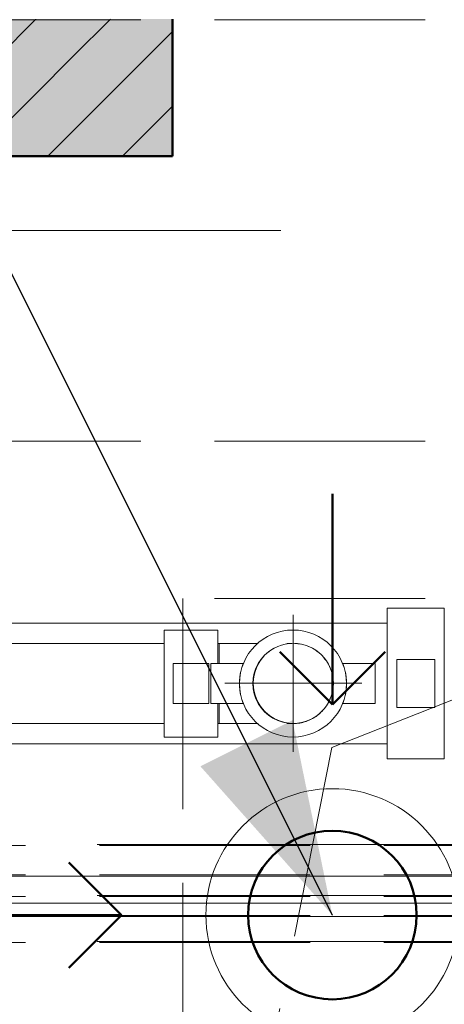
# Model space of a CAD drawing. Header units: centimetres. Extents: x -996 to 7161, y -1849 to 2591.
# Tile 25 of 49: x 1833 to 1873, y -302 to -209. Entities that reach past the tile are written whole.
import ezdxf
from ezdxf.enums import TextEntityAlignment as Align

# ---------------------------------------------------------------- set-up
doc = ezdxf.new("R2010")
doc.units = ezdxf.units.CM
doc.header["$LTSCALE"] = 0.1
doc.header["$MEASUREMENT"] = 0
for name, pattern in [('Krawędzie ukryte', [270, 200, -70]), ('Kropki i Kreski', [720, 360, -180, 0, -180]), ('Przerywana podwójnie', [1093.611073, 529.166651, -211.666656, 141.111112, -211.666656])]:
    doc.linetypes.add(name, pattern=pattern)
for name, color, linetype in [('2_instalacje pompownia.ISTN', 7, 'Continuous'), ('2_ściany wewnętrzne.ISTN', 7, 'Continuous'), ('2_ściany zewnętrzne.ISTN', 7, 'Continuous'), ('3_linii 2D .K_IR', 7, 'Continuous'), ('3_opisy.K_IR', 7, 'Continuous'), ('3_pompownia.K_IR', 7, 'Continuous'), ('3_wentylacja.K_IR', 7, 'Continuous'), ('4_osie.ISTN', 7, 'Continuous'), ('5_opisy.K_IR', 7, 'Continuous')]:
    doc.layers.add(name, color=color, linetype=linetype)
doc.styles.add('GENERATED_STYLE_1', font='txt')
doc.dimstyles.new('GENERATED_STYLE__5', dxfattribs={"dimtxt": 0.18, "dimasz": 18.24, "dimexe": 0.18, "dimexo": 0.0625, "dimgap": 0.09, "dimtad": 0, "dimtih": 1, "dimtoh": 1, "dimdec": 4, "dimzin": 0, "dimdsep": 46, "dimcen": 0.09, "dimadec": 0, "dimazin": 0, "dimtfac": 1, "dimtdec": 4, "dimtmove": 0, "dimatfit": 3, "dimldrblk": 'ARROWHEAD_5', "dimfxl": 1, "dimtolj": 1, "dimtzin": 0, "dimarcsym": 0})
pattern_1 = [(45, (0, 0), (-3.535534, 3.535534), [])]

# ---------------------------------------------------------------- blocks, each defined once
blk = doc.blocks.new('Ściana_14_1', base_point=(1398.318, -221.858))
at = {"layer": '2_ściany wewnętrzne.ISTN', "linetype": 'Continuous', "lineweight": 0, "true_color": 0xffaaaa}
for points in [[(1398.318, -208.912), (1398.634, -208.912), (1398.634, -221.858), (1834.634, -221.858), (1834.634, -208.858), (1398.318, -208.858)], [(1834.634, -221.858), (1847.634, -221.858), (1834.634, -208.858)], [(1847.634, -208.858), (1834.634, -208.858), (1847.634, -221.858)]]:
    blk.add_hatch(color=21, dxfattribs=at).paths.add_polyline_path(points)
h = blk.add_hatch(dxfattribs=at)
h.set_pattern_fill('Bloczki_ceramiczne_0001', color=21, style=0, pattern_type=2)
h.set_pattern_definition(pattern_1)
h.paths.add_polyline_path([(1398.318, -208.912), (1398.634, -208.912), (1398.634, -221.858), (1834.634, -221.858), (1834.634, -208.858), (1398.318, -208.858)])
h = blk.add_hatch(dxfattribs=at)
h.set_pattern_fill('Bloczki_ceramiczne_0001', color=21, style=0, pattern_type=2)
h.set_pattern_definition(pattern_1)
h.paths.add_polyline_path([(1834.634, -221.858), (1847.634, -221.858), (1834.634, -208.858)])
h = blk.add_hatch(dxfattribs=at)
h.set_pattern_fill('Bloczki_ceramiczne_0001', color=21, style=0, pattern_type=2)
h.set_pattern_definition(pattern_1)
h.paths.add_polyline_path([(1847.634, -208.858), (1834.634, -208.858), (1847.634, -221.858)])
at = {"layer": '2_ściany wewnętrzne.ISTN', "color": 8, "linetype": 'Continuous', "lineweight": 50, "flags": 128}
blk.add_lwpolyline([(1398.634, -221.858), (1847.634, -221.858)], dxfattribs=at)
at = {"layer": '2_ściany zewnętrzne.ISTN', "color": 8, "linetype": 'Continuous', "lineweight": 50, "flags": 128}
blk.add_lwpolyline([(1847.634, -221.858), (1847.634, -208.858)], dxfattribs=at)
blk = doc.blocks.new('Standardowy znacznik osi[8]_1', base_point=(3832.515, -228.912))
at = {"layer": '4_osie.ISTN', "color": 252, "linetype": 'Kropki i Kreski', "lineweight": 0}
blk.add_line((3732.515, -228.912), (-339.901, -228.912), dxfattribs=at)
at = {"layer": '4_osie.ISTN', "color": 252, "lineweight": 0, "style": 'GENERATED_STYLE_1'}
for tag, p in [('AC_MarkerText_1_1', (-479.901, -226.911)), ('AC_MarkerText_1_0', (3872.515, -226.911))]:
    blk.add_attdef(tag, text='', height=35, rotation=360, dxfattribs=at).set_placement(p, align=Align.MIDDLE_CENTER)
blk = doc.blocks.new('Rura 22[12]_1', base_point=(2103.697, -301.923))
at = {"layer": '2_instalacje pompownia.ISTN', "color": 252, "linetype": 'Przerywana podwójnie', "lineweight": 15}
blk.add_line((1293.697, -296.423), (2103.697, -296.423), dxfattribs=at)
at = {"layer": '2_instalacje pompownia.ISTN', "color": 252, "linetype": 'Krawędzie ukryte', "lineweight": 15}
blk.add_line((2103.697, -296.523), (1293.697, -296.523), dxfattribs=at)
blk = doc.blocks.new('Rura 22[16]_1', base_point=(2103.697, -293.044))
at = {"layer": '2_instalacje pompownia.ISTN', "color": 252, "linetype": 'Przerywana podwójnie', "lineweight": 15}
for p, q in [((1293.697, -292.044), (2103.697, -292.044)), ((2103.697, -294.044), (1293.697, -294.044))]:
    blk.add_line(p, q, dxfattribs=at)
at = {"layer": '2_instalacje pompownia.ISTN', "color": 252, "linetype": 'Krawędzie ukryte', "lineweight": 15}
for p, q in [((2103.697, -292.144), (1293.697, -292.144)), ((2103.697, -293.944), (1293.697, -293.944))]:
    blk.add_line(p, q, dxfattribs=at)
blk = doc.blocks.new('Rura 22[17]_1', base_point=(2103.697, -288.704))
at = {"layer": '2_instalacje pompownia.ISTN', "color": 252, "linetype": 'Przerywana podwójnie', "lineweight": 15}
for p, q in [((1293.697, -287.204), (2103.697, -287.204)), ((2103.697, -290.204), (1293.697, -290.204))]:
    blk.add_line(p, q, dxfattribs=at)
at = {"layer": '2_instalacje pompownia.ISTN', "color": 252, "linetype": 'Krawędzie ukryte', "lineweight": 15}
for p, q in [((2103.697, -287.304), (1293.697, -287.304)), ((2103.697, -290.104), (1293.697, -290.104))]:
    blk.add_line(p, q, dxfattribs=at)
blk = doc.blocks.new('Polilinia_4_1', base_point=(1862.813, -253.912))
at = {"layer": '5_opisy.K_IR', "color": 92, "linetype": 'Continuous', "lineweight": 50, "true_color": 0x00c600}
for q in [(1857.813, -268.912), (1867.813, -268.912)]:
    blk.add_line((1862.813, -273.912), q, dxfattribs=at)
at = {"layer": '5_opisy.K_IR', "color": 92, "linetype": 'Continuous', "lineweight": 50, "true_color": 0x00c600, "flags": 128}
blk.add_lwpolyline([(1862.813, -253.912), (1862.813, -273.912)], dxfattribs=at)
blk = doc.blocks.new('Polilinia_6_1', base_point=(1822.813, -293.912))
at = {"layer": '5_opisy.K_IR', "color": 92, "linetype": 'Continuous', "lineweight": 50, "true_color": 0x00c600}
for q in [(1837.813, -288.912), (1837.813, -298.912)]:
    blk.add_line((1842.813, -293.912), q, dxfattribs=at)
at = {"layer": '5_opisy.K_IR', "color": 92, "linetype": 'Continuous', "lineweight": 50, "true_color": 0x00c600, "flags": 128}
blk.add_lwpolyline([(1822.813, -293.912), (1842.813, -293.912)], dxfattribs=at)
blk = doc.blocks.new('ARROWHEAD_5')
at = {"linetype": 'Continuous', "lineweight": 0}
blk.add_hatch(color=0, dxfattribs=at).paths.add_polyline_path([(-1, 0.2679), (0, 0), (-1, -0.2679)])
at = {"color": 0, "linetype": 'Continuous', "lineweight": 0}
blk.add_line((0, 0), (-1, 0), dxfattribs=at)

msp = doc.modelspace()

# ---------------------------------------------------------------- linework, layer by layer
at = {"layer": '3_linii 2D .K_IR', "color": 7, "linetype": 'Krawędzie ukryte', "lineweight": 15}
msp.add_lwpolyline([(1898.634, -263.858), (1848.634, -263.858), (1848.634, -348.858), (1898.634, -348.858)], close=True, dxfattribs=at)
msp.add_lwpolyline([(1848.634, -348.858), (1862.776, -278), (1898.634, -263.858)], dxfattribs=at)
at = {"layer": '3_opisy.K_IR', "color": 252, "linetype": 'Krawędzie ukryte', "lineweight": 15}
for points in [[(3518.634, -208.912), (858.634, -208.912)], [(3518.634, -248.912), (858.634, -248.912)]]:
    msp.add_lwpolyline(points, dxfattribs=at)
at = {"layer": '3_pompownia.K_IR', "color": 7, "linetype": 'Continuous', "lineweight": 0}
for p, q in [((1859.104, -278.408), (1859.104, -265.408)), ((1873.423, -264.776), (1868.013, -264.776)), ((1868.013, -264.776), (1868.013, -271.926)), ((1873.423, -271.926), (1873.423, -264.776)), ((1868.013, -266.211), (1808.351, -266.211)), ((1851.938, -266.849), (1846.858, -266.849)), ((1846.858, -266.849), (1846.858, -271.929)), ((1851.938, -270.007), (1851.938, -266.849)), ((1846.858, -268.124), (1737.303, -268.124)), ((1852.065, -268.119), (1851.938, -268.119)), ((1852.065, -270.024), (1852.065, -268.119)), ((1852.065, -268.119), (1852.065, -270.024)), ((1847.705, -270.024), (1847.705, -273.834)), ((1851.092, -270.024), (1847.705, -270.024)), ((1851.092, -273.834), (1851.092, -270.024)), ((1851.291, -270.024), (1851.291, -273.834)), ((1852.984, -270.024), (1851.291, -270.024)), ((1852.984, -270.024), (1854.367, -270.024)), ((1863.785, -270.024), (1865.168, -270.024)), ((1866.861, -270.024), (1865.168, -270.024)), ((1866.861, -273.834), (1866.861, -270.024)), ((1868.915, -269.64), (1868.915, -274.212)), ((1872.522, -269.64), (1868.915, -269.64)), ((1872.522, -274.212), (1872.522, -269.64)), ((1862.533, -270.329), (1862.569, -270.407)), ((1862.627, -270.548), (1862.651, -270.615)), ((1846.858, -271.929), (1846.858, -277.009)), ((1852.604, -271.908), (1865.604, -271.908)), ((1859.104, -271.908), (1859.076, -271.929)), ((1868.013, -271.926), (1868.013, -279.076)), ((1873.423, -279.076), (1873.423, -271.926)), ((1847.705, -273.834), (1851.092, -273.834)), ((1851.291, -273.834), (1852.984, -273.834)), ((1851.938, -277.009), (1851.938, -273.85)), ((1852.065, -275.739), (1852.065, -273.834)), ((1852.065, -273.834), (1852.065, -275.739)), ((1854.367, -273.834), (1852.984, -273.834)), ((1865.168, -273.834), (1863.785, -273.834)), ((1865.168, -273.834), (1866.861, -273.834)), ((1868.915, -274.212), (1872.522, -274.212)), ((1737.303, -275.734), (1846.858, -275.734)), ((1851.938, -275.739), (1852.065, -275.739)), ((1846.858, -277.009), (1851.938, -277.009)), ((1808.351, -277.641), (1868.013, -277.641)), ((1868.013, -279.076), (1873.423, -279.076)), ((2038.109, -292.789), (1521.102, -292.789))]:
    msp.add_line(p, q, dxfattribs=at)
at = {"layer": '3_pompownia.K_IR', "color": 7, "linetype": 'Continuous', "lineweight": 0, "flags": 128}
for points in [[(1852.065, -268.119), (1852.346, -268.119), (1852.626, -268.119), (1852.905, -268.119), (1853.182, -268.119), (1853.458, -268.119), (1853.732, -268.119), (1854.003, -268.119), (1854.271, -268.119), (1854.535, -268.119), (1854.795, -268.119), (1855.051, -268.119), (1855.303, -268.119), (1855.549, -268.119), (1855.768, -268.119)], [(1858.493, -268.119), (1858.599, -268.119), (1858.696, -268.119), (1858.781, -268.119), (1858.856, -268.119), (1858.921, -268.119), (1858.974, -268.119)], [(1859.257, -268.123), (1859.38, -268.131), (1859.532, -268.146), (1859.683, -268.167), (1859.833, -268.195)], [(1860.311, -268.325), (1860.418, -268.363), (1860.559, -268.419), (1860.699, -268.481)], [(1861.258, -268.806), (1861.351, -268.873), (1861.472, -268.966)], [(1862.012, -269.501), (1862.107, -269.62), (1862.179, -269.719)], [(1862.817, -271.214), (1862.83, -271.281), (1862.853, -271.432), (1862.87, -271.583), (1862.875, -271.651)], [(1862.88, -272.127), (1862.874, -272.233), (1862.858, -272.385), (1862.837, -272.536), (1862.81, -272.685)], [(1862.722, -273.03), (1862.692, -273.127), (1862.642, -273.271), (1862.585, -273.412), (1862.523, -273.551), (1862.455, -273.688)], [(1862.352, -273.872), (1862.304, -273.952), (1862.22, -274.08), (1862.132, -274.204), (1862.038, -274.324), (1861.94, -274.441), (1861.837, -274.553), (1861.73, -274.662), (1861.619, -274.766), (1861.503, -274.865), (1861.384, -274.96), (1861.261, -275.05), (1861.134, -275.135), (1861.005, -275.214), (1860.872, -275.289), (1860.736, -275.358), (1860.597, -275.422), (1860.456, -275.48), (1860.313, -275.532), (1860.168, -275.579), (1860.021, -275.619), (1859.873, -275.654), (1859.723, -275.683), (1859.573, -275.706), (1859.421, -275.723), (1859.269, -275.734), (1859.117, -275.738), (1859.076, -275.739)], [(1855.768, -275.739), (1855.614, -275.739), (1855.37, -275.739), (1855.12, -275.739), (1854.865, -275.739), (1854.606, -275.739), (1854.342, -275.739), (1854.075, -275.739), (1853.805, -275.739), (1853.532, -275.739), (1853.257, -275.739), (1852.98, -275.739), (1852.701, -275.739), (1852.421, -275.739), (1852.141, -275.739), (1852.065, -275.739)], [(1859.076, -275.739), (1859.07, -275.739), (1859.053, -275.739), (1859.025, -275.739), (1858.986, -275.739), (1858.936, -275.739), (1858.875, -275.739), (1858.803, -275.739), (1858.72, -275.739), (1858.626, -275.739), (1858.522, -275.739)]]:
    msp.add_lwpolyline(points, dxfattribs=at)
at = {"layer": '3_pompownia.K_IR', "color": 7, "linetype": 'Continuous', "lineweight": 0}
for centre, radius, start, end in [((1859.076, -271.929), 5.08, 0, 180), ((1859.104, -271.908), 3.805, 0, 180), ((1859.076, -271.929), 3.81, 120, 180), ((1859.076, -271.929), 5.08, 157.97569, 162.66758), ((1859.076, -271.929), 5.08, 17.33242, 22.02431), ((1859.076, -271.929), 5.08, 166.54348, 180), ((1859.076, -271.929), 5.08, 0, 13.45652), ((1859.076, -271.929), 5.08, 180, 0), ((1859.076, -271.929), 5.08, 180, 193.45652), ((1859.076, -271.929), 3.81, 180, 300), ((1859.104, -271.908), 3.805, 180, 0), ((1859.076, -271.929), 5.08, 346.54348, 0), ((1859.076, -271.929), 5.08, 197.33242, 202.02431), ((1859.076, -271.929), 5.08, 337.97569, 342.66758)]:
    msp.add_arc(centre, radius, start, end, dxfattribs=at)
at = {"layer": '3_wentylacja.K_IR', "color": 7, "linetype": 'Continuous', "lineweight": 15}
msp.add_circle((1862.813, -293.912), 12, dxfattribs=at)
at = {"layer": '3_wentylacja.K_IR', "color": 92, "linetype": 'Continuous', "lineweight": 50, "true_color": 0x00c600}
msp.add_circle((1862.813, -293.912), 8, dxfattribs=at)

# ---------------------------------------------------------------- block references
at = {"layer": '2_instalacje pompownia.ISTN', "color": 252, "linetype": 'Przerywana podwójnie', "lineweight": 0}
for name, p in [('Rura 22[17]_1', (2103.697, -288.704)), ('Rura 22[16]_1', (2103.697, -293.044)), ('Rura 22[12]_1', (2103.697, -301.923))]:
    msp.add_blockref(name, p, dxfattribs=at)
at = {"layer": '2_ściany wewnętrzne.ISTN', "color": 8, "lineweight": 50}
msp.add_blockref('Ściana_14_1', (1398.318, -221.858), dxfattribs=at)
at = {"layer": '4_osie.ISTN', "color": 252, "linetype": 'Continuous', "lineweight": 0}
msp.add_blockref('Standardowy znacznik osi[8]_1', (3832.515, -228.912), dxfattribs=at)
at = {"layer": '5_opisy.K_IR', "color": 92, "linetype": 'Continuous', "lineweight": 50, "true_color": 0x00c600}
for name, p in [('Polilinia_4_1', (1862.813, -253.912)), ('Polilinia_6_1', (1822.813, -293.912))]:
    msp.add_blockref(name, p, dxfattribs=at)

# ---------------------------------------------------------------- leaders
at = {"layer": '5_opisy.K_IR', "color": 7, "linetype": 'Continuous', "lineweight": 0, "annotation_type": 0, "has_hookline": 1, "hookline_direction": 1}
for points, text_width in [([(1888.73, -248.858), (1888.73, -90.01), (1864.283, -90.01)], 406.53), ([(1862.813, -293.912), (1805.617, -179.557), (1781.17, -179.557)], 175.446)]:
    msp.add_leader(points, dimstyle='GENERATED_STYLE__5', dxfattribs=dict(at, text_width=text_width))

doc.saveas('drawing.dxf')
